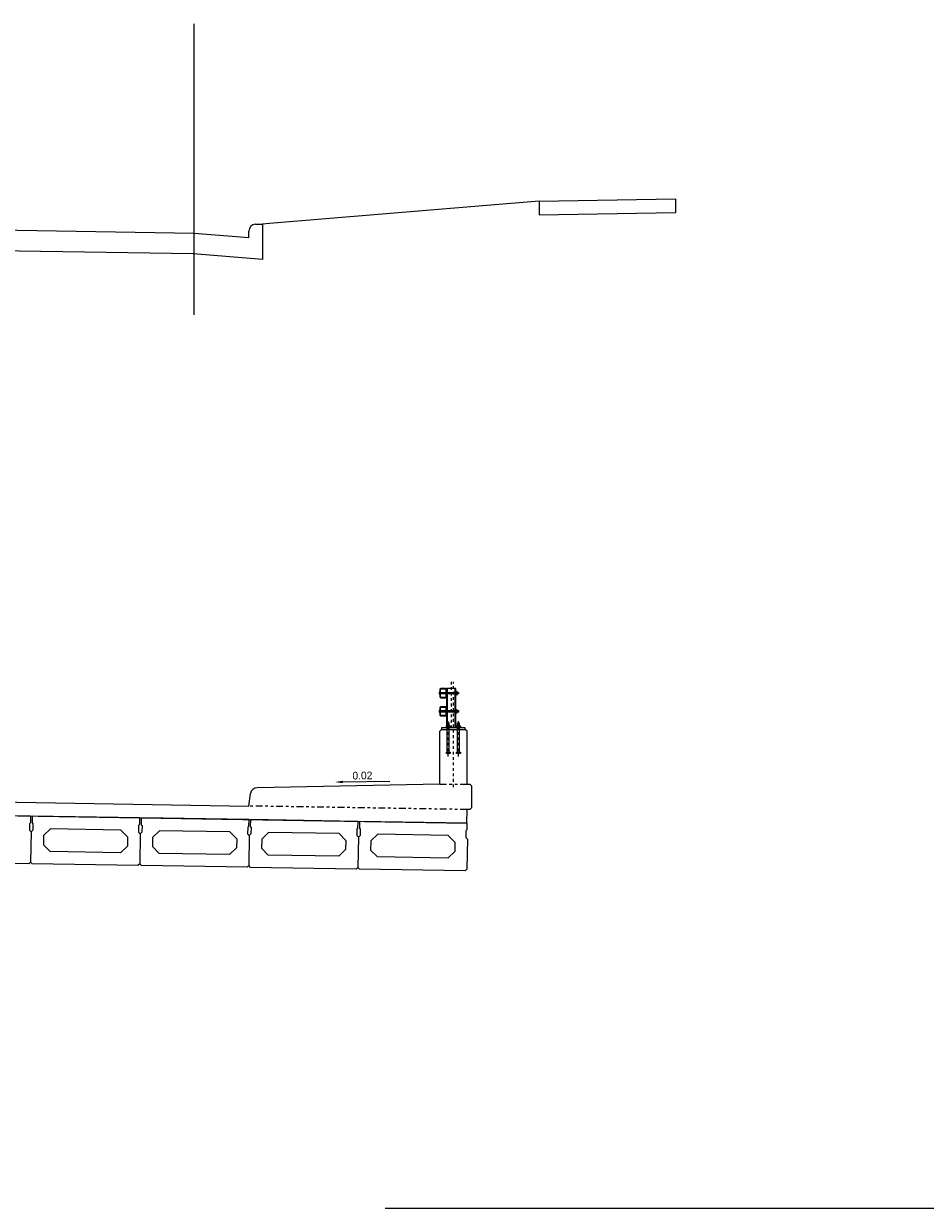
# Model space of a CAD drawing. Header units: feet. Extents: x 2174029 to 2174447, y 623419 to 623514.
# Tile 4 of 4: x 2174334 to 2174367, y 623448 to 623491. Entities that reach past the tile are written whole.
import ezdxf
from ezdxf import colors
from ezdxf.entities.mleader import LeaderData, LeaderLine
from ezdxf.enums import TextEntityAlignment as Align
from ezdxf.math import Vec2, Vec3

# ---------------------------------------------------------------- set-up
doc = ezdxf.new("R2010")
doc.units = ezdxf.units.FT
doc.header["$MEASUREMENT"] = 0
for name, pattern in [('bcenterline', [0.5, 0.375, -0.03125, 0.0625, -0.03125]), ('bconstruction', [0.46875, 0.25, -0.03125, 0.0625, -0.03125, 0.0625, -0.03125]), ('bhiddenpr', [0.1875, 0.125, -0.0625]), ('DGN Style 3', [25.340844, 18.100603, -7.240241]), ('DGN Style 7', [0.034211, 0.015395, -0.006842, 0.005132, -0.006842])]:
    doc.linetypes.add(name, pattern=pattern)
for name, color, linetype in [('BR_P_Beam_Object', 7, 'Continuous'), ('BR_P_Gen_Text', 7, 'Continuous'), ('BR_P_Rail_Centerline', 2, 'bcenterline'), ('BR_P_Rail_Hidden', 230, 'bhiddenpr'), ('BR_P_Rail_Object', 230, 'Continuous'), ('BR_P_Slab_Const_Joint', 5, 'bconstruction'), ('BR_P_Slab_Object', 3, 'Continuous'), ('XS_P_Finished_Grade', 3, 'Continuous')]:
    doc.layers.add(name, color=color, linetype=linetype)
doc.layers.add('Level 42', color=7, linetype='Continuous', lineweight=0)
doc.styles.add('Slanted-Normal', font='font31.shx', dxfattribs={"height": 0.14})
doc.styles.get("Standard").update_dxf_attribs({"font": 'romans.shx', "height": 0.14})

msp = doc.modelspace()

# ---------------------------------------------------------------- linework, layer by layer
at = {"layer": 'BR_P_Beam_Object'}
for p, q in [((2174334.054, 623461.956), (2174330.117, 623462.02)), ((2174334.018, 623461.675), (2174334.014, 623461.435)), ((2174334.05, 623461.706), (2174334.018, 623461.675)), ((2174334.054, 623461.956), (2174334.05, 623461.706)), ((2174334.116, 623461.955), (2174334.112, 623461.705)), ((2174334.112, 623461.705), (2174334.143, 623461.673)), ((2174338.053, 623461.891), (2174334.116, 623461.955)), ((2174334.143, 623461.673), (2174334.139, 623461.433)), ((2174338.018, 623461.61), (2174338.014, 623461.37)), ((2174338.049, 623461.641), (2174338.018, 623461.61)), ((2174338.053, 623461.891), (2174338.049, 623461.641)), ((2174338.11, 623461.89), (2174342.079, 623461.825)), ((2174338.116, 623461.89), (2174338.112, 623461.64)), ((2174338.112, 623461.64), (2174338.143, 623461.608)), ((2174342.053, 623461.826), (2174338.116, 623461.89)), ((2174342.053, 623461.826), (2174342.049, 623461.576)), ((2174342.115, 623461.825), (2174342.111, 623461.575)), ((2174346.052, 623461.761), (2174342.115, 623461.825)), ((2174346.052, 623461.761), (2174346.048, 623461.511)), ((2174346.115, 623461.76), (2174346.111, 623461.51)), ((2174350.052, 623461.696), (2174346.115, 623461.76)), ((2174350.052, 623461.696), (2174350.048, 623461.446)), ((2174334.076, 623461.372), (2174334.014, 623461.435)), ((2174334.076, 623461.372), (2174334.058, 623460.268)), ((2174334.076, 623461.372), (2174334.058, 623460.268)), ((2174334.076, 623461.372), (2174334.139, 623461.433)), ((2174334.532, 623461.24), (2174334.527, 623460.906)), ((2174334.786, 623461.485), (2174334.532, 623461.24)), ((2174337.369, 623461.443), (2174334.786, 623461.485)), ((2174337.615, 623461.189), (2174337.369, 623461.443)), ((2174337.615, 623461.189), (2174337.609, 623460.856)), ((2174338.075, 623461.307), (2174338.014, 623461.37)), ((2174338.075, 623461.307), (2174338.057, 623460.203)), ((2174338.075, 623461.307), (2174338.057, 623460.203)), ((2174338.075, 623461.307), (2174338.139, 623461.368)), ((2174338.143, 623461.608), (2174338.139, 623461.368)), ((2174338.785, 623461.42), (2174338.531, 623461.175)), ((2174341.368, 623461.378), (2174338.785, 623461.42)), ((2174341.614, 623461.124), (2174341.368, 623461.378)), ((2174342.017, 623461.545), (2174342.013, 623461.305)), ((2174342.075, 623461.242), (2174342.013, 623461.305)), ((2174342.049, 623461.576), (2174342.017, 623461.545)), ((2174342.075, 623461.242), (2174342.057, 623460.138)), ((2174342.075, 623461.242), (2174342.057, 623460.138)), ((2174342.075, 623461.242), (2174342.138, 623461.303)), ((2174342.111, 623461.575), (2174342.142, 623461.543)), ((2174342.142, 623461.543), (2174342.138, 623461.303)), ((2174342.785, 623461.355), (2174342.531, 623461.11)), ((2174345.368, 623461.313), (2174342.785, 623461.355)), ((2174345.614, 623461.059), (2174345.368, 623461.313)), ((2174346.017, 623461.48), (2174346.013, 623461.24)), ((2174346.074, 623461.177), (2174346.013, 623461.24)), ((2174346.048, 623461.511), (2174346.017, 623461.48)), ((2174346.074, 623461.177), (2174346.056, 623460.073)), ((2174346.074, 623461.177), (2174346.056, 623460.073)), ((2174346.074, 623461.177), (2174346.138, 623461.238)), ((2174346.111, 623461.51), (2174346.142, 623461.478)), ((2174346.142, 623461.478), (2174346.138, 623461.238)), ((2174346.784, 623461.29), (2174346.53, 623461.045)), ((2174349.367, 623461.248), (2174346.784, 623461.29)), ((2174349.613, 623460.994), (2174349.367, 623461.248)), ((2174350.016, 623461.415), (2174350.012, 623461.175)), ((2174350.074, 623461.112), (2174350.012, 623461.175)), ((2174350.048, 623461.446), (2174350.016, 623461.415)), ((2174334.527, 623460.906), (2174334.772, 623460.652)), ((2174337.355, 623460.61), (2174337.609, 623460.856)), ((2174338.531, 623461.175), (2174338.526, 623460.841)), ((2174338.526, 623460.841), (2174338.772, 623460.587)), ((2174341.355, 623460.545), (2174341.609, 623460.791)), ((2174341.614, 623461.124), (2174341.609, 623460.791)), ((2174342.531, 623461.11), (2174342.525, 623460.776)), ((2174342.525, 623460.776), (2174342.771, 623460.522)), ((2174345.614, 623461.059), (2174345.608, 623460.726)), ((2174346.53, 623461.045), (2174346.525, 623460.711)), ((2174349.613, 623460.994), (2174349.608, 623460.661)), ((2174350.074, 623461.112), (2174350.056, 623460.008)), ((2174337.355, 623460.61), (2174334.772, 623460.652)), ((2174341.355, 623460.545), (2174338.772, 623460.587)), ((2174345.354, 623460.48), (2174342.771, 623460.522)), ((2174345.354, 623460.48), (2174345.608, 623460.726)), ((2174346.525, 623460.711), (2174346.771, 623460.457)), ((2174349.354, 623460.415), (2174346.771, 623460.457)), ((2174349.354, 623460.415), (2174349.608, 623460.661)), ((2174333.994, 623460.206), (2174330.12, 623460.269)), ((2174334.058, 623460.268), (2174333.994, 623460.206)), ((2174334.119, 623460.204), (2174334.058, 623460.268)), ((2174337.994, 623460.141), (2174334.119, 623460.204)), ((2174338.057, 623460.203), (2174337.994, 623460.141)), ((2174338.119, 623460.139), (2174338.057, 623460.203)), ((2174341.993, 623460.076), (2174338.119, 623460.139)), ((2174342.057, 623460.138), (2174341.993, 623460.076)), ((2174342.118, 623460.074), (2174342.057, 623460.138)), ((2174345.993, 623460.011), (2174342.118, 623460.074)), ((2174346.056, 623460.073), (2174345.993, 623460.011)), ((2174346.118, 623460.009), (2174346.056, 623460.073)), ((2174349.992, 623459.946), (2174346.118, 623460.009)), ((2174350.056, 623460.008), (2174349.992, 623459.946))]:
    msp.add_line(p, q, dxfattribs=at)
at = {"layer": 'BR_P_Rail_Centerline', "linetype": 'DGN Style 7'}
for p, q in [((2174349.475, 623466.88), (2174349.475, 623465.192)), ((2174349.559, 623463.017), (2174349.559, 623466.88)), ((2174349.371, 623464.139), (2174349.371, 623465.468)), ((2174349.746, 623464.139), (2174349.746, 623465.468))]:
    msp.add_line(p, q, dxfattribs=at)
at = {"layer": 'BR_P_Rail_Hidden', "color": 1, "linetype": 'DGN Style 3', "lineweight": 13}
for p, q in [((2174349.058, 623466.503), (2174349.077, 623466.503)), ((2174349.077, 623466.424), (2174349.058, 623466.424)), ((2174349.077, 623466.503), (2174349.077, 623466.424)), ((2174349.325, 623466.63), (2174349.325, 623465.192)), ((2174349.625, 623465.192), (2174349.625, 623466.63)), ((2174349.308, 623465.192), (2174349.308, 623465.261))]:
    msp.add_line(p, q, dxfattribs=at)
at = {"layer": 'BR_P_Rail_Hidden', "color": 1, "linetype": 'DGN Style 3'}
for p, q in [((2174349.642, 623466.49), (2174349.699, 623466.49)), ((2174349.642, 623466.438), (2174349.699, 623466.438)), ((2174349.642, 623465.823), (2174349.699, 623465.823)), ((2174349.642, 623465.771), (2174349.699, 623465.771))]:
    msp.add_line(p, q, dxfattribs=at)
at = {"layer": 'BR_P_Rail_Hidden', "color": 1, "lineweight": 13}
for p, q in [((2174349.058, 623465.836), (2174349.077, 623465.836)), ((2174349.077, 623465.757), (2174349.058, 623465.757)), ((2174349.077, 623465.836), (2174349.077, 623465.757))]:
    msp.add_line(p, q, dxfattribs=at)
at = {"layer": 'BR_P_Rail_Hidden', "color": 1, "linetype": 'DGN Style 3', "lineweight": 13, "flags": 128}
msp.add_lwpolyline([(2174349.063, 623466.483), (2174349.072, 623466.483), (2174349.072, 623466.444), (2174349.063, 623466.444)], close=True, dxfattribs=at)
at = {"layer": 'BR_P_Rail_Hidden', "color": 1, "lineweight": 13, "flags": 128}
msp.add_lwpolyline([(2174349.063, 623465.816), (2174349.072, 623465.816), (2174349.072, 623465.777), (2174349.063, 623465.777)], close=True, dxfattribs=at)
at = {"layer": 'BR_P_Rail_Object', "color": 4, "linetype": 'Continuous', "lineweight": 13}
for p, q in [((2174349.079, 623466.49), (2174349.642, 623466.49)), ((2174349.642, 623466.438), (2174349.079, 623466.438)), ((2174349.642, 623466.524), (2174349.689, 623466.524)), ((2174349.642, 623466.494), (2174349.689, 623466.494)), ((2174349.642, 623466.433), (2174349.689, 623466.433)), ((2174349.689, 623466.403), (2174349.642, 623466.403)), ((2174349.699, 623466.509), (2174349.699, 623466.418)), ((2174349.699, 623466.49), (2174349.746, 623466.49)), ((2174349.699, 623466.486), (2174349.699, 623466.441)), ((2174349.746, 623466.438), (2174349.699, 623466.438)), ((2174349.704, 623466.479), (2174349.704, 623466.448)), ((2174349.715, 623466.484), (2174349.715, 623466.443)), ((2174349.725, 623466.479), (2174349.725, 623466.448)), ((2174349.736, 623466.484), (2174349.736, 623466.443)), ((2174349.746, 623466.49), (2174349.746, 623466.438)), ((2174349.079, 623465.823), (2174349.642, 623465.823)), ((2174349.642, 623465.771), (2174349.079, 623465.771)), ((2174349.642, 623465.857), (2174349.689, 623465.857)), ((2174349.642, 623465.827), (2174349.689, 623465.827)), ((2174349.642, 623465.766), (2174349.689, 623465.766)), ((2174349.689, 623465.736), (2174349.642, 623465.736)), ((2174349.699, 623465.842), (2174349.699, 623465.751)), ((2174349.699, 623465.823), (2174349.746, 623465.823)), ((2174349.699, 623465.819), (2174349.699, 623465.774)), ((2174349.746, 623465.771), (2174349.699, 623465.771)), ((2174349.704, 623465.812), (2174349.704, 623465.781)), ((2174349.715, 623465.817), (2174349.715, 623465.776)), ((2174349.725, 623465.812), (2174349.725, 623465.781)), ((2174349.736, 623465.817), (2174349.736, 623465.776)), ((2174349.746, 623465.823), (2174349.746, 623465.771))]:
    msp.add_line(p, q, dxfattribs=at)
at = {"layer": 'BR_P_Rail_Object', "color": 5, "lineweight": 0}
for p, q in [((2174349.642, 623466.63), (2174349.308, 623466.63)), ((2174349.308, 623466.63), (2174349.308, 623466.589)), ((2174349.642, 623465.192), (2174349.642, 623466.63)), ((2174349.308, 623466.339), (2174349.308, 623465.922)), ((2174349.308, 623465.672), (2174349.308, 623465.261))]:
    msp.add_line(p, q, dxfattribs=at)
at = {"layer": 'BR_P_Rail_Object'}
for p, q in [((2174349.058, 623465.067), (2174349.121, 623465.13)), ((2174349.121, 623465.13), (2174349.996, 623465.13)), ((2174350.059, 623465.067), (2174349.996, 623465.13)), ((2174349.058, 623463.129), (2174349.058, 623465.067)), ((2174350.059, 623463.129), (2174350.059, 623465.067))]:
    msp.add_line(p, q, dxfattribs=at)
at = {"layer": 'BR_P_Rail_Object', "color": 241, "lineweight": 13}
for p, q in [((2174349.996, 623465.192), (2174349.121, 623465.192)), ((2174349.121, 623465.192), (2174349.121, 623465.13)), ((2174349.996, 623465.13), (2174349.996, 623465.192))]:
    msp.add_line(p, q, dxfattribs=at)
at = {"layer": 'BR_P_Rail_Object', "color": 151, "lineweight": 13}
for p, q in [((2174349.302, 623465.192), (2174349.302, 623465.249)), ((2174349.423, 623465.264), (2174349.319, 623465.264)), ((2174349.334, 623465.38), (2174349.407, 623465.38)), ((2174349.334, 623465.264), (2174349.334, 623465.38)), ((2174349.336, 623465.249), (2174349.336, 623465.192)), ((2174349.345, 623465.369), (2174349.397, 623465.369)), ((2174349.345, 623465.348), (2174349.397, 623465.348)), ((2174349.345, 623465.328), (2174349.397, 623465.328)), ((2174349.345, 623465.307), (2174349.397, 623465.307)), ((2174349.345, 623465.286), (2174349.397, 623465.286)), ((2174349.35, 623465.359), (2174349.392, 623465.359)), ((2174349.35, 623465.338), (2174349.392, 623465.338)), ((2174349.35, 623465.317), (2174349.392, 623465.317)), ((2174349.35, 623465.296), (2174349.392, 623465.296)), ((2174349.35, 623465.275), (2174349.392, 623465.275)), ((2174349.406, 623465.249), (2174349.406, 623465.192)), ((2174349.407, 623465.264), (2174349.407, 623465.38)), ((2174349.44, 623465.249), (2174349.44, 623465.192)), ((2174349.677, 623465.192), (2174349.677, 623465.249)), ((2174349.798, 623465.264), (2174349.694, 623465.264)), ((2174349.71, 623465.38), (2174349.783, 623465.38)), ((2174349.71, 623465.264), (2174349.71, 623465.38)), ((2174349.712, 623465.249), (2174349.712, 623465.192)), ((2174349.72, 623465.369), (2174349.772, 623465.369)), ((2174349.72, 623465.348), (2174349.772, 623465.348)), ((2174349.72, 623465.328), (2174349.772, 623465.328)), ((2174349.72, 623465.307), (2174349.772, 623465.307)), ((2174349.72, 623465.286), (2174349.772, 623465.286)), ((2174349.725, 623465.359), (2174349.767, 623465.359)), ((2174349.725, 623465.338), (2174349.767, 623465.338)), ((2174349.725, 623465.317), (2174349.767, 623465.317)), ((2174349.725, 623465.296), (2174349.767, 623465.296)), ((2174349.725, 623465.275), (2174349.767, 623465.275)), ((2174349.781, 623465.249), (2174349.781, 623465.192)), ((2174349.783, 623465.264), (2174349.783, 623465.38)), ((2174349.815, 623465.249), (2174349.815, 623465.192))]:
    msp.add_line(p, q, dxfattribs=at)
at = {"layer": 'BR_P_Rail_Object', "color": 2, "lineweight": 0, "flags": 128}
for points in [[(2174349.058, 623466.589), (2174349.058, 623466.339, 0.414214), (2174349.1, 623466.297), (2174349.267, 623466.297, 0.414214), (2174349.308, 623466.339), (2174349.308, 623466.589, 0.414214), (2174349.267, 623466.63), (2174349.1, 623466.63, 0.414214)], [(2174349.079, 623466.589), (2174349.079, 623466.339, 0.414214), (2174349.1, 623466.318), (2174349.267, 623466.318, 0.414214), (2174349.288, 623466.339), (2174349.288, 623466.589, 0.414214), (2174349.267, 623466.609), (2174349.1, 623466.609, 0.414214)], [(2174349.058, 623465.922), (2174349.058, 623465.672, 0.414214), (2174349.1, 623465.63), (2174349.267, 623465.63, 0.414214), (2174349.308, 623465.672), (2174349.308, 623465.922, 0.414214), (2174349.267, 623465.963), (2174349.1, 623465.963, 0.414214)], [(2174349.079, 623465.922), (2174349.079, 623465.672, 0.414214), (2174349.1, 623465.651), (2174349.267, 623465.651, 0.414214), (2174349.288, 623465.672), (2174349.288, 623465.922, 0.414214), (2174349.267, 623465.942), (2174349.1, 623465.942, 0.414214)]]:
    msp.add_lwpolyline(points, format="xyb", close=True, dxfattribs=at)
at = {"layer": 'BR_P_Rail_Object', "color": 5, "lineweight": 13}
for centre in [(2174349.083, 623466.464), (2174349.083, 623465.797)]:
    msp.add_arc(centre, 0.0507, 123.3394, 236.6606, dxfattribs=at)
at = {"layer": 'BR_P_Rail_Object', "color": 5, "lineweight": 0, "extrusion": (0, 0, -1)}
for centre, radius in [((-2174349.056, 623466.504), 0.00208), ((-2174349.056, 623466.504), 0.00104), ((-2174349.056, 623465.837), 0.00208), ((-2174349.056, 623465.837), 0.00104)]:
    msp.add_arc(centre, radius, 56.6606, 180, dxfattribs=at)
at = {"layer": 'BR_P_Rail_Object', "color": 5, "lineweight": 0}
for centre, radius in [((2174349.056, 623466.423), 0.00208), ((2174349.056, 623466.423), 0.00104), ((2174349.056, 623465.756), 0.00208), ((2174349.056, 623465.756), 0.00104)]:
    msp.add_arc(centre, radius, 236.6606, 0, dxfattribs=at)
at = {"layer": 'BR_P_Rail_Object', "color": 4, "linetype": 'Continuous', "lineweight": 13}
for centre, major_axis, ratio in [((2174349.689, 623466.509), (0, -0.015), 0.693482), ((2174349.689, 623466.509), (0, -0.00751), 0.693482), ((2174349.689, 623466.464), (0, -0.0301), 0.34626), ((2174349.689, 623466.464), (0, -0.015), 0.34626), ((2174349.689, 623466.418), (0, -0.015), 0.693482), ((2174349.689, 623466.418), (0, -0.00751), 0.693482), ((2174349.689, 623465.842), (0, -0.015), 0.693482), ((2174349.689, 623465.842), (0, -0.00751), 0.693482), ((2174349.689, 623465.797), (0, -0.0301), 0.34626), ((2174349.689, 623465.797), (0, -0.015), 0.34626), ((2174349.689, 623465.751), (0, -0.015), 0.693482), ((2174349.689, 623465.751), (0, -0.00751), 0.693482)]:
    msp.add_ellipse(centre, major_axis=major_axis, ratio=ratio, start_param=0, end_param=3.141593, dxfattribs=at)
at = {"layer": 'BR_P_Rail_Object', "color": 151, "lineweight": 13}
for centre, major_axis, ratio in [((2174349.319, 623465.249), (0.0173, 0), 0.828916), ((2174349.319, 623465.249), (0.00865, 0), 0.828916), ((2174349.371, 623465.249), (0.0346, 0), 0.414458), ((2174349.371, 623465.249), (0.0173, 0), 0.414458), ((2174349.694, 623465.249), (0.0173, 0), 0.828916), ((2174349.694, 623465.249), (0.00865, 0), 0.828916), ((2174349.746, 623465.249), (0.0346, 0), 0.414458), ((2174349.746, 623465.249), (0.0173, 0), 0.414458)]:
    msp.add_ellipse(centre, major_axis=major_axis, ratio=ratio, start_param=0, end_param=3.141593, dxfattribs=at)
at = {"layer": 'BR_P_Rail_Object', "color": 151, "lineweight": 13, "extrusion": (0, 0, -1)}
for centre, major_axis in [((2174349.423, 623465.249), (-0.0173, 0)), ((2174349.423, 623465.249), (-0.00865, 0)), ((2174349.798, 623465.249), (-0.0173, 0)), ((2174349.798, 623465.249), (-0.00865, 0))]:
    msp.add_ellipse(centre, major_axis=major_axis, ratio=0.828916, start_param=0, end_param=3.141593, dxfattribs=at)
at = {"layer": 'BR_P_Slab_Const_Joint'}
for p, q in [((2174349.058, 623463.129), (2174350.059, 623463.129)), ((2174350.06, 623462.195), (2174342.058, 623462.325))]:
    msp.add_line(p, q, dxfattribs=at)
at = {"layer": 'BR_P_Slab_Object'}
for p, q in [((2174349.058, 623463.129), (2174342.365, 623462.995)), ((2174350.059, 623463.129), (2174350.162, 623463.129)), ((2174350.225, 623463.066), (2174350.162, 623463.129)), ((2174350.225, 623463.066), (2174350.225, 623462.255)), ((2174328.058, 623462.552), (2174342.058, 623462.325)), ((2174342.058, 623462.325), (2174342.123, 623462.78)), ((2174350.052, 623461.696), (2174350.06, 623462.195)), ((2174350.162, 623462.194), (2174350.06, 623462.195)), ((2174350.162, 623462.194), (2174350.225, 623462.255)), ((2174330.027, 623462.02), (2174350.052, 623461.695))]:
    msp.add_line(p, q, dxfattribs=at)
msp.add_arc((2174342.37, 623462.745), 0.25, 91.1458, 171.9452, dxfattribs=at)
at = {"layer": 'Level 42', "color": 230, "linetype": 'DGN Style 3', "lineweight": 13}
for p, q in [((2174349.334, 623464.296), (2174349.334, 623465.192)), ((2174349.407, 623464.296), (2174349.407, 623465.192)), ((2174349.71, 623464.296), (2174349.71, 623465.192)), ((2174349.783, 623464.296), (2174349.783, 623465.192)), ((2174349.302, 623464.296), (2174349.44, 623464.296)), ((2174349.302, 623464.259), (2174349.302, 623464.296)), ((2174349.423, 623464.25), (2174349.319, 623464.25)), ((2174349.336, 623464.296), (2174349.336, 623464.259)), ((2174349.406, 623464.296), (2174349.406, 623464.259)), ((2174349.44, 623464.296), (2174349.44, 623464.259)), ((2174349.677, 623464.296), (2174349.815, 623464.296)), ((2174349.677, 623464.259), (2174349.677, 623464.296)), ((2174349.798, 623464.25), (2174349.694, 623464.25)), ((2174349.712, 623464.296), (2174349.712, 623464.259)), ((2174349.781, 623464.296), (2174349.781, 623464.259)), ((2174349.815, 623464.296), (2174349.815, 623464.259))]:
    msp.add_line(p, q, dxfattribs=at)
at = {"layer": 'Level 42', "color": 230, "linetype": 'DGN Style 3', "lineweight": 13, "extrusion": (0, 0, -1)}
for centre, major_axis, ratio in [((2174349.319, 623464.259), (0.0173, 0), 0.527711), ((2174349.319, 623464.259), (0.00865, 0), 0.527711), ((2174349.371, 623464.259), (0.0346, 0), 0.263855), ((2174349.371, 623464.259), (0.0173, 0), 0.263855), ((2174349.423, 623464.259), (0.0173, 0), 0.527711), ((2174349.423, 623464.259), (0.00865, 0), 0.527711), ((2174349.694, 623464.259), (0.0173, 0), 0.527711), ((2174349.694, 623464.259), (0.00865, 0), 0.527711), ((2174349.746, 623464.259), (0.0346, 0), 0.263855), ((2174349.746, 623464.259), (0.0173, 0), 0.263855), ((2174349.798, 623464.259), (0.0173, 0), 0.527711), ((2174349.798, 623464.259), (0.00865, 0), 0.527711)]:
    msp.add_ellipse(centre, major_axis=major_axis, ratio=ratio, start_param=0, end_param=3.141593, dxfattribs=at)
at = {"layer": 'XS_P_Finished_Grade'}
for p, q in [((2174340.058, 623480.337), (2174340.058, 623491.017)), ((2174352.701, 623484.505), (2174342.821, 623483.686)), ((2174352.701, 623484.51), (2174357.701, 623484.588)), ((2174352.701, 623484.51), (2174352.701, 623484.01)), ((2174357.701, 623484.588), (2174357.701, 623484.088)), ((2174352.701, 623484.01), (2174357.701, 623484.088)), ((2174340.058, 623483.326), (2174328.058, 623483.518)), ((2174342.058, 623483.159), (2174342.058, 623483.409)), ((2174342.308, 623483.659), (2174342.558, 623483.659)), ((2174342.821, 623483.686), (2174342.558, 623483.659)), ((2174342.558, 623483.659), (2174342.558, 623482.365)), ((2174342.058, 623483.159), (2174340.058, 623483.326)), ((2174340.021, 623482.576), (2174328.046, 623482.768)), ((2174342.558, 623482.365), (2174340.021, 623482.576)), ((2174347.051, 623447.57), (2174447.051, 623447.57))]:
    msp.add_line(p, q, dxfattribs=at)
msp.add_arc((2174342.308, 623483.409), 0.25, 90, 180, dxfattribs=at)

# ---------------------------------------------------------------- texts
at = {"layer": 'BR_P_Gen_Text', "style": 'Slanted-Normal'}
msp.add_text('0.02', height=0.28, rotation=0.9298, dxfattribs=at).set_placement((2174346.226, 623463.219), align=Align.BOTTOM_CENTER)

# ---------------------------------------------------------------- leaders
at = {"layer": 'BR_P_Gen_Text'}
ml = msp.add_multileader_mtext('Standard', dxfattribs=at)
ml.set_content('')
ml.set_leader_properties(color=97)
ml.build(insert=Vec2(0, 0))
ml.multileader.update_dxf_attribs({"has_dogleg": 0, "text_right_attachment_type": 3, "dogleg_length": 0.36, "arrow_head_size": 0.281, "scale": 24})
ctx = ml.context
ctx.base_point, ctx.scale, ctx.char_height, ctx.arrow_head_size, ctx.landing_gap_size, ctx.plane_origin = Vec3(2174347.232, 623463.235), 24, 0.28, 0.281, 0.18, Vec3(2174345.221, 623463.203)
ctx.right_attachment, ctx.text_align_type = 3, 2
notes = []
notes.append((ctx, [(0, (1, 1, 0), (2174346.512, 623463.235), (1, 0), 0.72, [(0, [(2174345.221, 623463.203)], 0, [])])]))
ctx.mtext, ml.multileader.dxf.content_type = None, 0
for ctx, leaders in notes:
    for number, flags, end, landing, length, lines in leaders:
        leader = LeaderData()
        leader.index, (leader.has_last_leader_line, leader.has_dogleg_vector, leader.attachment_direction) = number, flags
        leader.last_leader_point, leader.dogleg_vector, leader.dogleg_length = Vec3(end), Vec3(landing), length
        for number, points, colour, breaks in lines:
            line = LeaderLine()
            line.index, line.vertices, line.color, line.breaks = number, Vec3.list(points), colors.encode_raw_color(colour), breaks
            leader.lines.append(line)
        ctx.leaders.append(leader)

doc.saveas('drawing.dxf')
